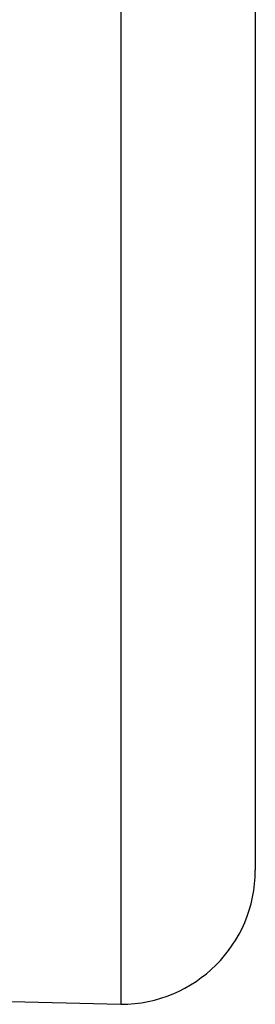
# Model space of a CAD drawing. Header units: millimetres. Extents: x -0.44 to 1.31, y -0.87 to 1.29.
# Tile 126 of 182: x 0.72674 to 0.72849, y -0.16497 to -0.15763. Entities that reach past the tile are written whole.
import ezdxf

# ---------------------------------------------------------------- set-up
doc = ezdxf.new("R2010")
doc.units = ezdxf.units.MM

msp = doc.modelspace()

# ---------------------------------------------------------------- linework, layer by layer
at = {"color": 7, "linetype": 'Continuous', "lineweight": 25}
for p in [(0.7274932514, -0.1549686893), (0.7214670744, -0.1648108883)]:
    msp.add_line(p, (0.7274932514, -0.1649686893), dxfattribs=at)
msp.add_arc((0.7274932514, -0.1639686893), 0.0010000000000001, 270, 0, dxfattribs=at)
msp.add_open_spline([(0.7284932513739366, -0.1549686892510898), (0.7284932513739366, -0.1552438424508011), (0.7284932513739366, -0.1556549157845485), (0.7284932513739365, -0.1561316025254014), (0.7284932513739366, -0.1563692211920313), (0.7284932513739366, -0.1564709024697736), (0.7284932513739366, -0.1565386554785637), (0.7284932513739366, -0.1565705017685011), (0.7284932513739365, -0.1568931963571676), (0.7284932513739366, -0.157317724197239), (0.7284932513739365, -0.1578029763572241), (0.7284932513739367, -0.1580430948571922), (0.7284932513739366, -0.1581454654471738), (0.7284932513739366, -0.1582135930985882), (0.7284932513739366, -0.1582462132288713), (0.7284932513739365, -0.158564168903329), (0.7284932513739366, -0.1589776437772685), (0.7284932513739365, -0.1594417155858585), (0.7284932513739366, -0.1596366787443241), (0.7284932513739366, -0.1597657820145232), (0.7284932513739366, -0.1598286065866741), (0.7284932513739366, -0.1604133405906), (0.7284932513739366, -0.1608935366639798), (0.7284932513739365, -0.1615522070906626), (0.7284932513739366, -0.1618629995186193), (0.7284932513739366, -0.1621931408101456), (0.7284932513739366, -0.1623276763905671), (0.7284932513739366, -0.1624158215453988), (0.7284932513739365, -0.1624600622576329), (0.7284932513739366, -0.1626679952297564), (0.7284932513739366, -0.1628971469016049), (0.7284932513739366, -0.1631288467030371), (0.7284932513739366, -0.1632357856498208), (0.7284932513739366, -0.1632797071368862), (0.7284932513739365, -0.1633085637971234), (0.7284932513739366, -0.163323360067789), (0.7284932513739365, -0.1634441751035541), (0.7284932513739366, -0.1635849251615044), (0.7284932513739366, -0.1637135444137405), (0.7284932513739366, -0.1637689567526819), (0.7284932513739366, -0.1637907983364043), (0.7284932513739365, -0.1638049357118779), (0.7284932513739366, -0.1638121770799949), (0.7284932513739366, -0.1639186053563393), (0.7284932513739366, -0.1639686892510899), (0.7284932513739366, -0.1639686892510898)], degree=3, knots=[0, 0, 0, 0, 0.0625000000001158, 0.0937500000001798, 0.1093750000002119, 0.1171875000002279, 0.1171875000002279, 0.1250000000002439, 0.1250000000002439, 0.1875000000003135, 0.2187500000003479, 0.2343750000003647, 0.2421875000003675, 0.2421875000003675, 0.2500000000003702, 0.2500000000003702, 0.3125000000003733, 0.3437500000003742, 0.3593750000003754, 0.3593750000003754, 0.3750000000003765, 0.3750000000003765, 0.5000000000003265, 0.5000000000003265, 0.5625000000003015, 0.5937500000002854, 0.6093750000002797, 0.6093750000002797, 0.6250000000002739, 0.6250000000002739, 0.6875000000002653, 0.7187500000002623, 0.7343750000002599, 0.742187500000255, 0.742187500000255, 0.7500000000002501, 0.7500000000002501, 0.8125000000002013, 0.8437500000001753, 0.8593750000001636, 0.8671875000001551, 0.8671875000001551, 0.8750000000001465, 0.8750000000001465, 1, 1, 1, 1], dxfattribs=at)

doc.saveas('drawing.dxf')
